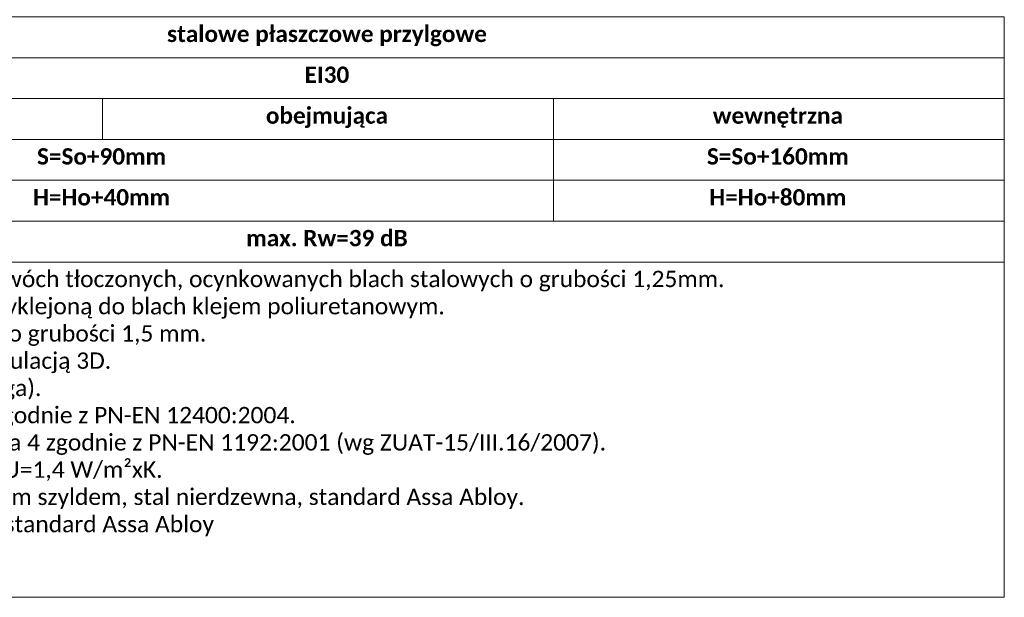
# Model space of a CAD drawing. Header units: millimetres. Extents: x 23192 to 149900, y -396339 to -79279.
# Tile 133 of 136: x 74995 to 75597, y -209015 to -208662. Entities that reach past the tile are written whole.
import ezdxf

# ---------------------------------------------------------------- set-up
doc = ezdxf.new("R2010")
doc.units = ezdxf.units.MM
doc.layers.get('0').update_dxf_attribs({"lineweight": 0})
doc.styles.get("Standard").update_dxf_attribs({"font": 'arial.ttf', "height": 25})

msp = doc.modelspace()

# ---------------------------------------------------------------- linework, layer by layer
at = {"color": 254}
for points in [[(74770.076, -208659.901), (75597.181, -208659.901), (75597.181, -208684.901), (74770.076, -208684.901)], [(74770.076, -208684.901), (75597.181, -208684.901), (75597.181, -208709.901), (74770.076, -208709.901)], [(74770.076, -208709.901), (75045.777, -208709.901), (75045.777, -208734.901), (74770.076, -208734.901)], [(75045.777, -208709.901), (75321.479, -208709.901), (75321.479, -208734.901), (75045.777, -208734.901)], [(75321.479, -208709.901), (75597.181, -208709.901), (75597.181, -208734.901), (75321.479, -208734.901)], [(74770.076, -208734.901), (75321.479, -208734.901), (75321.479, -208759.901), (74770.076, -208759.901)], [(75321.479, -208734.901), (75597.181, -208734.901), (75597.181, -208759.901), (75321.479, -208759.901)], [(75321.479, -208784.901), (74770.076, -208784.901), (74770.076, -208759.901), (75321.479, -208759.901)], [(75321.479, -208759.901), (75597.181, -208759.901), (75597.181, -208784.901), (75321.479, -208784.901)], [(74770.076, -208784.901), (75597.181, -208784.901), (75597.181, -208809.901), (74770.076, -208809.901)], [(74770.076, -208809.901), (75597.181, -208809.901), (75597.181, -209015.084), (74770.119, -209015.129)]]:
    msp.add_lwpolyline(points, close=True, dxfattribs=at)

# ---------------------------------------------------------------- texts
at = {"color": 254, "char_height": 10}
for s, insert, width, attachment_point in [('{\\fcalibri|b1|i0|c238|p34;stalowe płaszczowe przylgowe}', (75182.996, -208665.261), 432.83461, 2), ('{\\fcalibri|b1|i0|c238|p34;EI30}', (75182.996, -208690.261), 199.05942, 2), ('{\\fcalibri|b1|i0|c238|p34;obejmująca}', (75182.996, -208715.261), 199.05942, 2), ('{\\fcalibri|b1|i0|c238|p34;wewnętrzna}', (75458.698, -208715.261), 199.05942, 2), ('{\\fcalibri|b1|i0|c238|p34;S=So+90mm}', (75045.145, -208740.261), 199.05942, 2), ('{\\fcalibri|b1|i0|c238|p34;S=So+160mm}', (75458.698, -208740.261), 199.05942, 2), ('{\\fcalibri|b1|i0|c238|p34;H=Ho+40mm}', (75045.145, -208765.261), 199.05942, 2), ('{\\fcalibri|b1|i0|c238|p34;H=Ho+80mm}', (75458.698, -208765.261), 199.05942, 2), ('{\\fcalibri|b1|i0|c238|p34;max. Rw=39 dB}', (75182.996, -208790.261), 199.05942, 2), ('{\\fCalibri|b0|i0|c238|p34;Skrzydło drzwiowe wykonane z dwóch tłoczonych, ocynkowanych blach stalowych o grubości 1,25mm. \\PWypełnione wełną mineralną przyklejoną do blach klejem poliuretanowym. \\POścieżnica z blachy ocynkowanej o grubości 1,5 mm. \\PZawiasy ze stali nierdzewnej z regulacją 3D. \\PDrzwi przylgowe (3-stronna przylga).\\PTrwałość mechaniczna - klasa 6 zgodnie z PN-EN 12400:2004. \\PWytrzymałość mechaniczna - klasa 4 zgodnie z PN-EN 1192:2001 (wg ZUAT-15/III.16/2007). \\PWspółczynnik przenikania ciepła U=1,4 W/m²xK.\\POkucia klamka-klamka z podłużnym szyldem, stal nierdzewna, standard Assa Abloy. \\PSamozamykacz szynowy, zamek, standard Assa Abloy}', (74776.98, -208815.261), 808.06117, 1)]:
    msp.add_mtext(s, dxfattribs=dict(at, insert=insert, width=width, attachment_point=attachment_point))

doc.saveas('drawing.dxf')
